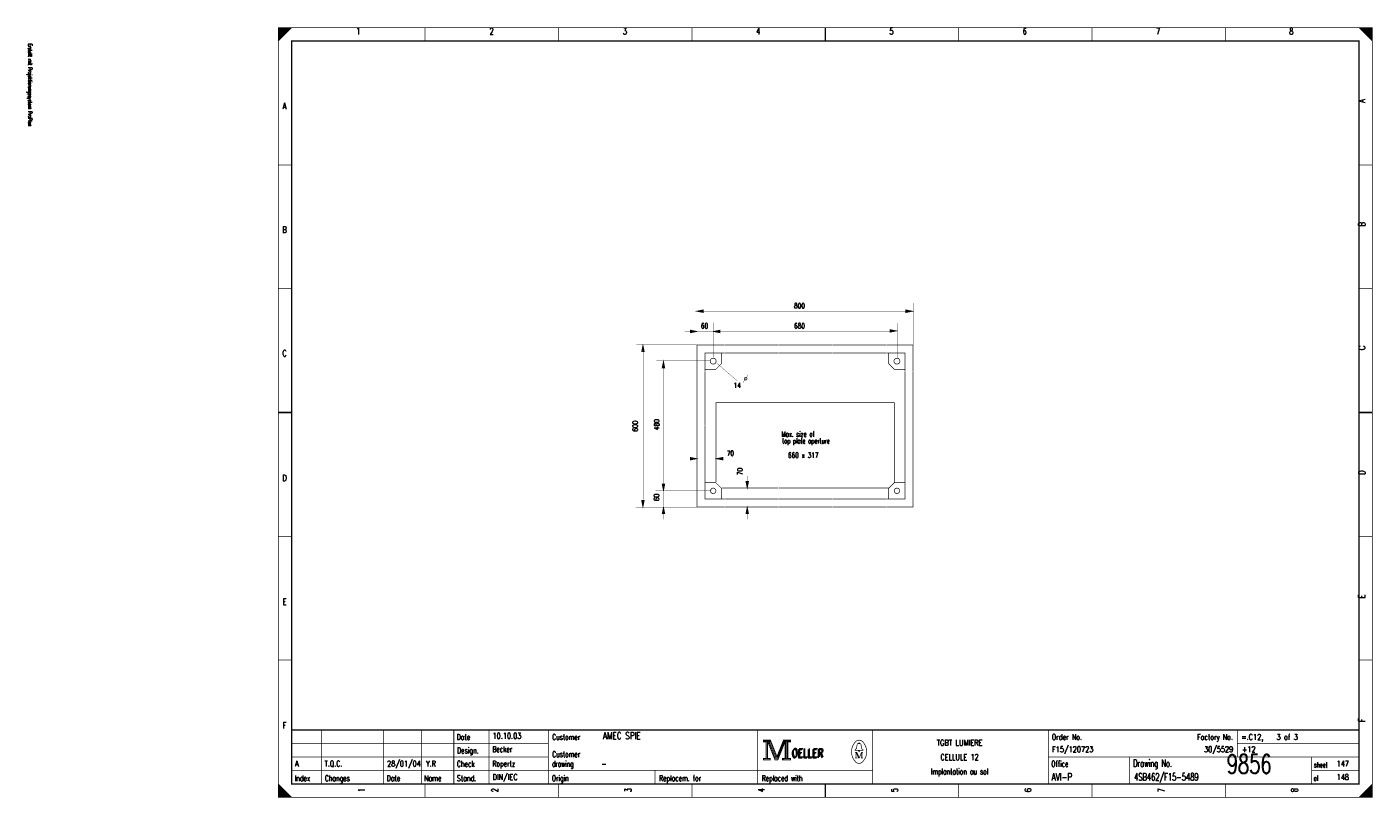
# Model space of a CAD drawing. Header units: centimetres. Extents: x 0 to 491, y -1040 to 69.
# Tile 130 of 181: x 341 to 391, y -560 to -531. Entities that reach past the tile are written whole.
import ezdxf
from ezdxf.enums import TextEntityAlignment as Align

# ---------------------------------------------------------------- set-up
doc = ezdxf.new("R2010")
doc.units = ezdxf.units.CM
doc.header["$MEASUREMENT"] = 0
doc.linetypes.add('GESTRICHELT', pattern=[3.75, 3, -0.75])
doc.layers.get('0').update_dxf_attribs({"color": 9, "linetype": 'CONTINUOUS'})
doc.layers.add('1', color=7, linetype='CONTINUOUS')
doc.styles.get("Standard").update_dxf_attribs({"font": 'romans.shx', "bigfont": 'TXT.shx'})

msp = doc.modelspace()

# ---------------------------------------------------------------- linework, layer by layer
at = {"color": 0, "const_width": 0.025, "flags": 128}
for points in [[(350, -545.75), (350, -531.5), (390.5, -531.5), (390.5, -560), (350, -560), (350, -545.75)], [(350, -531.5), (350.5, -531.5), (350, -532), (350, -531.5)], [(350.025, -531.5), (350.025, -531.975), (350.05, -531.95), (350.05, -531.5), (350.075, -531.5), (350.075, -531.925), (350.1, -531.9), (350.1, -531.5), (350.125, -531.5), (350.125, -531.875), (350.15, -531.85), (350.15, -531.5), (350.175, -531.5), (350.175, -531.825), (350.2, -531.8)], [(350.2, -531.8), (350.2, -531.5), (350.225, -531.5), (350.225, -531.775), (350.25, -531.75), (350.25, -531.5), (350.275, -531.5), (350.275, -531.725), (350.3, -531.7), (350.3, -531.5), (350.325, -531.5), (350.325, -531.675), (350.35, -531.65), (350.35, -531.5), (350.375, -531.5)], [(350.375, -531.5), (350.375, -531.625), (350.4, -531.6), (350.4, -531.5), (350.425, -531.5), (350.425, -531.575), (350.45, -531.55), (350.45, -531.5), (350.475, -531.5), (350.475, -531.525)], [(390, -531.5), (390.5, -532), (390.475, -531.975), (390.475, -531.5), (390.45, -531.5), (390.45, -531.95), (390.425, -531.925), (390.425, -531.5), (390.4, -531.5), (390.4, -531.9), (390.375, -531.875), (390.375, -531.5), (390.35, -531.5), (390.35, -531.85), (390.325, -531.825)], [(390.15, -531.65), (390.15, -531.5), (390.125, -531.5), (390.125, -531.625), (390.1, -531.6), (390.1, -531.5), (390.075, -531.5), (390.075, -531.575), (390.05, -531.55), (390.05, -531.5), (390.025, -531.5), (390.025, -531.525)], [(390.325, -531.825), (390.325, -531.5), (390.3, -531.5), (390.3, -531.8), (390.275, -531.775), (390.275, -531.5), (390.25, -531.5), (390.25, -531.75), (390.225, -531.725), (390.225, -531.5), (390.2, -531.5), (390.2, -531.7), (390.175, -531.675), (390.175, -531.5), (390.15, -531.5)], [(367.95, -557.88), (367.95, -557.95), (368.05, -557.95), (368.05, -558.55), (367.95, -558.55), (367.95, -558.62), (368.22, -558.62), (368.22, -558.55), (368.12, -558.55), (368.12, -557.95), (368.22, -557.95), (368.22, -557.88), (367.95, -557.88)], [(368.07, -557.93), (368.07, -558.57), (368.1, -558.57), (368.1, -557.93)], [(368.12, -557.95), (368.39, -558.62), (368.49, -558.62), (368.76, -557.95)], [(368.18, -557.95), (368.42, -558.54), (368.46, -558.54)], [(368.22, -557.88), (368.46, -558.48), (368.7, -557.88)], [(368.22, -557.95), (368.44, -558.51), (368.47, -558.51)], [(368.46, -558.58), (368.49, -558.58), (368.74, -557.95)], [(368.46, -558.54), (368.48, -558.54), (368.72, -557.95)], [(368.76, -557.95), (368.76, -558.55), (368.66, -558.55), (368.66, -558.62), (368.71, -558.62)], [(368.7, -557.88), (368.7, -557.95), (368.8, -557.95), (368.8, -558.55), (368.7, -558.55), (368.7, -558.62), (368.97, -558.62), (368.97, -558.55), (368.87, -558.55), (368.87, -557.95), (368.97, -557.95), (368.97, -557.88), (368.7, -557.88)], [(368.78, -557.93), (368.78, -558.57), (368.83, -558.57), (368.83, -557.93), (368.85, -557.93), (368.85, -558.57)], [(371.48, -558.26), (371.35, -558.26), (371.35, -558.24), (371.4, -558.2), (371.43, -558.04)], [(371.48, -558.01), (371.48, -557.98), (371.52, -557.98), (371.52, -558.01)], [(371.52, -558.26), (371.65, -558.26), (371.65, -558.24), (371.6, -558.2), (371.57, -558.04)], [(371.39, -558.33), (371.39, -558.54), (371.35, -558.54)], [(371.39, -558.33), (371.48, -558.54), (371.51, -558.54)], [(350, -559.5), (350, -560), (350.5, -560), (350, -559.5), (350.025, -559.525), (350.025, -560), (350.05, -560), (350.05, -559.55), (350.075, -559.575), (350.075, -560), (350.1, -560), (350.1, -559.6), (350.125, -559.625), (350.125, -560), (350.15, -560)], [(390.475, -559.525), (390.475, -560), (390.45, -560), (390.45, -559.55), (390.425, -559.575), (390.425, -560), (390.4, -560), (390.4, -559.6), (390.375, -559.625), (390.375, -560), (390.35, -560), (390.35, -559.65), (390.325, -559.675), (390.325, -560), (390.3, -560)], [(350.15, -560), (350.15, -559.65), (350.175, -559.675), (350.175, -560), (350.2, -560), (350.2, -559.7), (350.225, -559.725), (350.225, -560), (350.25, -560), (350.25, -559.75), (350.275, -559.775), (350.275, -560), (350.3, -560), (350.3, -559.8), (350.325, -559.825)], [(350.325, -559.825), (350.325, -560), (350.35, -560), (350.35, -559.85), (350.375, -559.875), (350.375, -560), (350.4, -560), (350.4, -559.9), (350.425, -559.925), (350.425, -560), (350.45, -560), (350.45, -559.95), (350.475, -559.975)], [(390.125, -559.875), (390.125, -560), (390.1, -560), (390.1, -559.9), (390.075, -559.925), (390.075, -560), (390.05, -560), (390.05, -559.95), (390.025, -559.975), (390.025, -560)], [(390.3, -560), (390.3, -559.7), (390.275, -559.725), (390.275, -560), (390.25, -560), (390.25, -559.75), (390.225, -559.775), (390.225, -560), (390.2, -560), (390.2, -559.8), (390.175, -559.825), (390.175, -560), (390.15, -560), (390.15, -559.85), (390.125, -559.875)]]:
    msp.add_lwpolyline(points, dxfattribs=at)
at = {"color": 0, "flags": 128}
for points, const_width in [([(350, -531.5), (390.5, -531.5), (390.5, -560), (350, -560)], 0.025), ([(350.5, -532), (390, -532), (390, -559.5), (350.5, -559.5)], 0.05), ([(350.5, -532), (390, -532), (390, -559.5), (350.5, -559.5)], 0.025), ([(367.97, -557.9), (368.2, -557.9), (368.2, -557.93), (367.97, -557.93)], 0.025), ([(368.72, -557.9), (368.95, -557.9), (368.95, -557.93), (368.72, -557.93)], 0.025), ([(371.48, -558.26), (371.52, -558.26), (371.52, -558.29), (371.48, -558.29)], 0.025), ([(367.97, -558.57), (368.2, -558.57), (368.2, -558.6), (367.97, -558.6)], 0.025), ([(368.68, -558.57), (368.95, -558.57), (368.95, -558.6), (368.68, -558.6)], 0.025)]:
    msp.add_lwpolyline(points, close=True, dxfattribs=dict(at, const_width=const_width))
at = {"color": 0}
for points, const_width in [([(355.438, -531.5), (355.438, -532)], 0.025), ([(360.375, -531.5), (360.375, -532)], 0.025), ([(365.313, -531.5), (365.313, -532)], 0.025), ([(370.25, -532), (370.25, -531.5)], 0.05), ([(370.25, -531.5), (370.25, -532)], 0.025), ([(375.188, -531.5), (375.188, -532)], 0.025), ([(380.125, -531.5), (380.125, -532)], 0.025), ([(385.063, -531.5), (385.063, -532)], 0.025), ([(350, -536.583), (350.5, -536.583)], 0.025), ([(390.5, -536.583), (390, -536.583)], 0.025), ([(350, -541.167), (350.5, -541.167)], 0.025), ([(390.5, -541.167), (390, -541.167)], 0.025), ([(350.5, -545.75), (350, -545.75)], 0.05), ([(350, -545.75), (350.5, -545.75)], 0.025), ([(390, -545.75), (390.5, -545.75)], 0.05), ([(390.5, -545.75), (390, -545.75)], 0.025), ([(350, -550.333), (350.5, -550.333)], 0.025), ([(390.5, -550.333), (390, -550.333)], 0.025), ([(350, -554.917), (350.5, -554.917)], 0.025), ([(390.5, -554.917), (390, -554.917)], 0.025), ([(390, -557.5), (350.5, -557.5)], 0.05), ([(351.6, -559.5), (351.6, -557.5)], 0.025), ([(353.9, -559.5), (353.9, -557.5)], 0.025), ([(355.3, -559.5), (355.3, -557.5)], 0.025), ([(356.5, -557.5), (356.5, -559.5)], 0.025), ([(357.8, -557.5), (357.8, -559.5)], 0.025), ([(360, -557.5), (360, -559.5)], 0.025), ([(367.75, -557.5), (367.75, -559.5)], 0.025), ([(372, -557.5), (372, -559.5)], 0.025), ([(378.5, -557.5), (378.5, -559.5)], 0.025), ([(385.5, -557.5), (385.5, -558.5)], 0.025), ([(350.5, -558), (360, -558)], 0.025), ([(368.15, -557.95), (368.4, -558.58)], 0.025), ([(368.47, -558.51), (368.7, -557.94)], 0.025), ([(371.46, -558.01), (371.55, -558.01)], 0.025), ([(385.5, -558), (390, -558)], 0.025), ([(350.5, -558.5), (360, -558.5)], 0.025), ([(371.35, -558.33), (371.42, -558.33)], 0.025), ([(371.39, -558.54), (371.43, -558.54)], 0.025), ([(371.42, -558.33), (371.51, -558.54)], 0.025), ([(371.51, -558.54), (371.59, -558.33)], 0.025), ([(371.65, -558.54), (371.57, -558.54)], 0.025), ([(371.59, -558.54), (371.59, -558.33)], 0.025), ([(371.59, -558.33), (371.65, -558.33)], 0.025), ([(371.61, -558.33), (371.61, -558.54)], 0.025), ([(378.5, -558.5), (390, -558.5)], 0.025), ([(381.5, -558.5), (381.5, -559.5)], 0.025), ([(388.25, -558.5), (388.25, -559.5)], 0.025), ([(350.5, -559), (372, -559)], 0.025), ([(363.95, -559), (363.95, -559.5)], 0.025), ([(368.4, -558.58), (368.46, -558.58)], 0.025), ([(388.25, -559), (390, -559)], 0.025), ([(355.438, -560), (355.438, -559.5)], 0.025), ([(360.375, -560), (360.375, -559.5)], 0.025), ([(365.313, -560), (365.313, -559.5)], 0.025), ([(370.25, -559.5), (370.25, -560)], 0.05), ([(370.25, -560), (370.25, -559.5)], 0.025), ([(375.188, -560), (375.188, -559.5)], 0.025), ([(380.125, -560), (380.125, -559.5)], 0.025), ([(385.063, -560), (385.063, -559.5)], 0.025), ([(390.5, -559.5), (390, -560)], 0.025), ([(350.475, -560), (350.475, -559.975)], 0.025)]:
    msp.add_lwpolyline(points, dxfattribs=dict(at, const_width=const_width))
at = {"color": 0, "const_width": 0.025, "flags": 128}
for points in [[(371.35, -557.961, 0.373815), (371.349, -558.657, 0.373815)], [(371.649, -557.96, 0.530775), (371.351, -557.959, 0.530775)], [(371.46, -558.01, 0.414214), (371.43, -558.04, 0.414214)], [(371.57, -558.04, 0.414214), (371.54, -558.01, 0.414214)], [(371.65, -558.66, 0.378582), (371.646, -557.956, 0.378582)], [(371.35, -558.66, 0.532213), (371.649, -558.661, 0.532213)]]:
    msp.add_lwpolyline(points, format="xyb", dxfattribs=at)
at = {"layer": '1', "color": 0, "const_width": 0.025, "flags": 128}
for points in [[(365.48, -542), (365.73, -541.95), (365.73, -542.05), (365.48, -542)], [(373.48, -542), (373.23, -541.95), (373.23, -542.05), (373.48, -542)], [(365.5, -542.75), (365.25, -542.7), (365.25, -542.8), (365.5, -542.75)], [(366.1, -542.75), (366.35, -542.7), (366.35, -542.8), (366.1, -542.75)], [(372.89, -542.73), (372.64, -542.68), (372.64, -542.78), (372.89, -542.73)], [(363.5, -543.25), (363.45, -543.5), (363.55, -543.5), (363.5, -543.25)], [(365.5, -544.24), (365.5, -543.25), (366.5, -543.25)], [(366.4, -543.55), (366.4, -543.95), (366.2, -544.15), (365.8, -544.15)], [(366.5, -543.55), (365.8, -543.55), (365.8, -544.24)], [(372.51, -543.25), (373.5, -543.25), (373.5, -544.24)], [(373.2, -544.24), (373.2, -543.55), (372.51, -543.55)], [(372.6, -543.55), (372.6, -543.95), (372.8, -544.15), (373.2, -544.15)], [(364.26, -543.85), (364.21, -544.1), (364.31, -544.1), (364.26, -543.85)], [(365.5, -547.46), (365.25, -547.41), (365.25, -547.51), (365.5, -547.46)], [(366.21, -547.46), (366.46, -547.41), (366.46, -547.51), (366.21, -547.46)], [(364.26, -548.65), (364.21, -548.4), (364.31, -548.4), (364.26, -548.65)], [(365.5, -548.25), (365.5, -549.25), (366.5, -549.25)], [(365.8, -548.25), (365.8, -548.95), (366.5, -548.95)], [(366.4, -548.95), (366.4, -548.55), (366.2, -548.35), (365.8, -548.35)], [(367.36, -548.55), (367.31, -548.3), (367.41, -548.3), (367.36, -548.55)], [(372.51, -548.95), (373.2, -548.95), (373.2, -548.25)], [(372.51, -549.25), (373.5, -549.25), (373.5, -548.25)], [(373.2, -548.35), (372.8, -548.35), (372.6, -548.55), (372.6, -548.95)], [(363.5, -549.25), (363.45, -549), (363.55, -549), (363.5, -549.25)], [(364.26, -549.25), (364.21, -549.5), (364.31, -549.5), (364.26, -549.25)], [(367.36, -549.25), (367.31, -549.5), (367.41, -549.5), (367.36, -549.25)]]:
    msp.add_lwpolyline(points, dxfattribs=at)
at = {"layer": '1', "color": 0}
for points, const_width in [([(365.73, -542.03), (365.48, -542)], 0.025), ([(365.49, -542), (365.73, -541.97)], 0.025), ([(365.49, -542), (365.73, -541.99)], 0.025), ([(365.5, -541.69), (365.5, -543.25)], 0.01), ([(365.51, -542), (365.73, -542.01)], 0.025), ([(365.73, -542), (368.49, -542)], 0.01), ([(368.49, -542), (370.5, -542)], 0.01), ([(370.49, -542), (373.23, -542)], 0.01), ([(373.23, -541.97), (373.48, -542)], 0.025), ([(373.23, -541.99), (373.46, -542)], 0.025), ([(373.48, -542), (373.23, -542.03)], 0.025), ([(373.23, -542.01), (373.48, -542)], 0.025), ([(373.5, -541.69), (373.5, -543.25)], 0.01), ([(366.1, -542.42), (366.1, -543.72)], 0.01), ([(372.91, -542.45), (372.91, -543.75)], 0.01), ([(365.05, -542.75), (365.25, -542.75)], 0.01), ([(365.25, -542.72), (365.5, -542.75)], 0.025), ([(365.25, -542.74), (365.48, -542.75)], 0.025), ([(365.25, -542.76), (365.5, -542.75)], 0.025), ([(365.5, -542.75), (365.25, -542.78)], 0.025), ([(365.5, -542.75), (366.1, -542.75)], 0.01), ([(366.35, -542.78), (366.1, -542.75)], 0.025), ([(366.11, -542.75), (366.35, -542.72)], 0.025), ([(366.11, -542.75), (366.35, -542.74)], 0.025), ([(366.13, -542.75), (366.35, -542.76)], 0.025), ([(368.49, -542.74), (366.34, -542.74)], 0.01), ([(368.49, -542.74), (370.5, -542.74)], 0.01), ([(370.5, -542.74), (372.63, -542.74)], 0.01), ([(372.64, -542.7), (372.89, -542.73)], 0.025), ([(372.64, -542.72), (372.87, -542.73)], 0.025), ([(372.89, -542.73), (372.64, -542.76)], 0.025), ([(372.64, -542.74), (372.89, -542.73)], 0.025), ([(363.26, -543.24), (365.5, -543.24)], 0.01), ([(363.5, -543.27), (363.46, -543.5)], 0.025), ([(363.5, -543.27), (363.48, -543.5)], 0.025), ([(363.5, -543.28), (363.53, -543.5)], 0.025), ([(363.5, -543.28), (363.51, -543.5)], 0.025), ([(363.52, -548.98), (363.52, -543.51)], 0.01), ([(366.51, -543.25), (368.5, -543.25)], 0.025), ([(366.51, -543.55), (368.5, -543.55)], 0.025), ([(368.51, -543.25), (370.5, -543.25)], 0.025), ([(368.51, -543.55), (370.5, -543.55)], 0.025), ([(370.51, -543.25), (372.5, -543.25)], 0.025), ([(370.51, -543.55), (372.5, -543.55)], 0.025), ([(364, -543.84), (366, -543.84)], 0.01), ([(364.26, -543.87), (364.22, -544.1)], 0.025), ([(364.26, -543.87), (364.24, -544.1)], 0.025), ([(364.25, -548.43), (364.25, -544.1)], 0.01), ([(364.26, -543.88), (364.27, -544.1)], 0.025), ([(364.26, -543.88), (364.29, -544.1)], 0.025), ([(366.24, -543.93), (366.99, -544.58)], 0.01), ([(365.5, -546.23), (365.5, -544.24)], 0.025), ([(365.8, -546.24), (365.8, -544.25)], 0.025), ([(367.4, -544.35), (367.2, -544.65)], 0.01), ([(373.2, -546.24), (373.2, -544.25)], 0.025), ([(373.5, -546.24), (373.5, -544.25)], 0.025), ([(365.5, -548.25), (365.5, -546.19)], 0.025), ([(365.8, -548.25), (365.8, -546.25)], 0.025), ([(373.2, -548.25), (373.2, -546.2)], 0.025), ([(373.5, -548.26), (373.5, -546.19)], 0.025), ([(365.05, -547.46), (365.25, -547.46)], 0.01), ([(365.25, -547.43), (365.5, -547.46)], 0.025), ([(365.25, -547.45), (365.48, -547.46)], 0.025), ([(365.25, -547.47), (365.5, -547.46)], 0.025), ([(365.5, -547.46), (365.25, -547.49)], 0.025), ([(366.46, -547.49), (366.21, -547.46)], 0.025), ([(366.22, -547.46), (366.46, -547.43)], 0.025), ([(366.22, -547.46), (366.46, -547.45)], 0.025), ([(366.24, -547.46), (366.46, -547.47)], 0.025), ([(366.46, -547.46), (366.66, -547.46)], 0.01), ([(364.26, -548.64), (364.23, -548.4)], 0.025), ([(364.26, -548.64), (364.25, -548.4)], 0.025), ([(364.26, -548.65), (364.27, -548.4)], 0.025), ([(364.26, -548.65), (364.29, -548.4)], 0.025), ([(367.36, -548.54), (367.33, -548.3)], 0.025), ([(367.36, -548.54), (367.35, -548.3)], 0.025), ([(367.36, -548.55), (367.37, -548.3)], 0.025), ([(367.36, -548.55), (367.39, -548.3)], 0.025), ([(367.36, -548.3), (367.36, -548.1)], 0.01), ([(363.5, -549.24), (363.47, -549)], 0.025), ([(363.5, -549.24), (363.49, -549)], 0.025), ([(363.5, -549.25), (363.51, -549)], 0.025), ([(363.5, -549.25), (363.53, -549)], 0.025), ([(363.96, -548.65), (366.03, -548.65)], 0.01), ([(364.26, -548.65), (364.26, -549.24)], 0.01), ([(366.51, -548.95), (368.5, -548.95)], 0.025), ([(368.51, -548.95), (370.5, -548.95)], 0.025), ([(370.51, -548.95), (372.5, -548.95)], 0.025), ([(363.23, -549.25), (365.5, -549.25)], 0.01), ([(364.26, -549.27), (364.22, -549.5)], 0.025), ([(364.26, -549.27), (364.24, -549.5)], 0.025), ([(364.26, -549.28), (364.27, -549.5)], 0.025), ([(364.26, -549.28), (364.29, -549.5)], 0.025), ([(364.26, -549.24), (364.26, -549.7)], 0.01), ([(366.51, -549.25), (368.5, -549.25)], 0.025), ([(367.36, -549.27), (367.32, -549.5)], 0.025), ([(367.36, -549.27), (367.34, -549.5)], 0.025), ([(367.36, -549.28), (367.39, -549.5)], 0.025), ([(367.36, -549.28), (367.37, -549.5)], 0.025), ([(367.36, -549.24), (367.36, -549.7)], 0.01), ([(368.51, -549.25), (370.5, -549.25)], 0.025), ([(370.51, -549.25), (372.5, -549.25)], 0.025)]:
    msp.add_lwpolyline(points, dxfattribs=dict(at, const_width=const_width))
at = {"layer": '1', "color": 0, "const_width": 0.025, "flags": 128}
for points in [[(366.21, -543.85, 1), (365.99, -543.85, 1)], [(373.01, -543.85, 1), (372.79, -543.85, 1)], [(367.35, -544.5, 1), (367.25, -544.5, 1)], [(366.2, -548.65, 1), (366, -548.65, 1)], [(373, -548.65, 1), (372.8, -548.65, 1)]]:
    msp.add_lwpolyline(points, format="xyb", close=True, dxfattribs=at)
at = {"layer": '1', "color": 0, "linetype": 'GESTRICHELT', "const_width": 0.025, "flags": 128}
msp.add_lwpolyline([(366.2, -548.32), (366.2, -545.38), (372.8, -545.38), (372.8, -548.33)], dxfattribs=at)
at = {"layer": '1', "color": 0, "linetype": 'GESTRICHELT', "const_width": 0.025}
for points in [[(368.51, -548.55), (366.42, -548.55)], [(370.51, -548.55), (368.53, -548.55)], [(372.6, -548.55), (370.51, -548.55)]]:
    msp.add_lwpolyline(points, dxfattribs=at)

# ---------------------------------------------------------------- texts
at = {"color": 0}
for s, height, width, p in [('1', 0.238, 0.672, (352.965, -531.514)), ('2', 0.238, 0.672, (357.899, -531.514)), ('3', 0.238, 0.672, (362.832, -531.514)), ('4', 0.238, 0.672, (367.766, -531.514)), ('5', 0.238, 0.672, (372.699, -531.514)), ('6', 0.238, 0.672, (377.632, -531.514)), ('7', 0.238, 0.672, (382.566, -531.514)), ('8', 0.238, 0.672, (387.499, -531.514)), ('A', 0.238, 0.76, (350.233, -534.283)), ('B', 0.238, 0.76, (350.233, -538.861)), ('C', 0.238, 0.76, (350.233, -543.439)), ('D', 0.238, 0.76, (350.233, -548.053)), ('E', 0.238, 0.76, (350.233, -552.632)), ('F', 0.238, 0.76, (350.233, -557.21)), ('TGBT LUMIERE', 0.21431, 0.754667, (375.219, -557.87)), ('CELLULE 12', 0.2143, 0.736, (375.219, -558.403)), ('Implantation au sol', 0.21431, 0.618526, (375.219, -558.935))]:
    msp.add_text(s, height=height, dxfattribs=dict(at, width=width)).set_placement(p, align=Align.TOP_CENTER)
at = {"color": 0, "width": 0.622634}
msp.add_text('Erstellt mit Projektierungssystem ProPlan', height=0.14288, rotation=270, dxfattribs=at).set_placement((340.702, -532.094), align=Align.BOTTOM_LEFT)
at = {"color": 0, "width": 0.76}
for s, p in [('A', (389.991, -534.283)), ('B', (389.991, -538.861)), ('C', (389.992, -543.439)), ('D', (389.992, -548.053)), ('E', (389.991, -552.632)), ('F', (389.991, -557.21))]:
    msp.add_text(s, height=0.238, rotation=90, dxfattribs=at).set_placement(p, align=Align.TOP_LEFT)
at = {"color": 0}
for s, height, width, p in [('Date', 0.2143, 0.64, (356.605, -557.658)), ('Customer', 0.2143, 0.62, (360.14, -557.658)), ('Order No.', 0.2143, 0.656889, (378.633, -557.658)), ('=.C12,    3 of 3', 0.21431, 0.682, (385.643, -557.658)), ('Design.', 0.2143, 0.636571, (356.619, -558.154)), ('Customer', 0.2143, 0.62, (360.14, -558.296)), ('OELLER', 0.3096, 0.76, (368.996, -558.225)), ('OELLER', 0.3096, 0.76, (368.996, -558.225)), ('OELLER', 0.3096, 0.76, (369.032, -558.19)), ('Check', 0.2143, 0.632, (356.612, -558.651)), ('drawing', 0.2143, 0.6, (360.133, -558.651)), ('Office', 0.2143, 0.626667, (378.615, -558.651)), ('Drawing No.', 0.26194, 0.646545, (381.643, -558.602)), ('sheet', 0.1905, 0.6, (388.338, -558.701)), ('Index', 0.2143, 0.632, (350.609, -559.184)), ('Changes', 0.2143, 0.622857, (351.726, -559.184)), ('Date', 0.2143, 0.64, (354.015, -559.184)), ('Name', 0.2143, 0.64, (355.404, -559.184)), ('Stand.', 0.2143, 0.642667, (356.612, -559.184)), ('Origin', 0.2143, 0.626667, (360.127, -559.184)), ('Replacem. for', 0.21431, 0.627077, (364.097, -559.184)), ('Replaced with', 0.21431, 0.619692, (367.895, -559.184)), ('of', 0.1905, 0.6, (388.323, -559.198))]:
    msp.add_text(s, height=height, dxfattribs=dict(at, width=width)).set_placement(p, align=Align.TOP_LEFT)
for s, height, width, p in [('10.10.03', 0.2143, 0.678, (357.934, -557.892)), ('AMEC SPIE', 0.2619, 0.752889, (362.016, -557.923)), ('Becker', 0.2143, 0.626667, (357.927, -558.389)), ('F15/120723', 0.2143, 0.6832, (378.639, -558.389)), ('9856', 0.7, 0.6928, (385.108, -559.322)), ('+12', 0.2143, 0.68, (385.67, -558.389)), ('A', 0.214, 0.76, (350.621, -558.921)), ('T.Q.C.', 0.2143, 0.728, (351.716, -558.921)), ('28/01/04', 0.2143, 0.678, (354.029, -558.921)), ('Y.R', 0.2143, 0.738667, (355.467, -558.921)), ('Ropertz', 0.2143, 0.622857, (357.932, -558.921)), ('-', 0.214, 0.696, (361.965, -558.921)), ('147', 0.2143, 0.672, (389.177, -558.921)), ('DIN/IEC', 0.2143, 0.750857, (357.935, -559.418)), ('AVI-P', 0.2619, 0.7472, (378.624, -559.449)), ('4SB462/F15-5489', 0.26194, 0.6928, (381.679, -559.449)), ('148', 0.2143, 0.672, (389.177, -559.418))]:
    msp.add_text(s, height=height, dxfattribs=dict(at, width=width)).set_placement(p, align=Align.BOTTOM_LEFT)
at = {"color": 0, "width": 0.646545}
msp.add_text('Factory No.', height=0.21431, dxfattribs=at).set_placement((385.335, -557.658), align=Align.TOP_RIGHT)
at = {"color": 0, "width": 0.675429}
msp.add_text('30/5529', height=0.2143, dxfattribs=at).set_placement((385.346, -558.389), align=Align.BOTTOM_RIGHT)
at = {"color": 0, "width": 0.672}
for s, p in [('1', (352.965, -559.73)), ('2', (357.899, -559.73)), ('3', (362.832, -559.73)), ('4', (367.766, -559.73)), ('5', (372.699, -559.73)), ('6', (377.632, -559.73)), ('7', (382.566, -559.73)), ('8', (387.499, -559.73))]:
    msp.add_text(s, height=0.238, rotation=90, dxfattribs=at).set_placement(p, align=Align.TOP_CENTER)
at = {"layer": '1', "color": 0}
for s, width, p in [('800', 0.672, (369.094, -541.7)), ('680', 0.672, (369.094, -542.446)), ('14', 0.672, (366.853, -544.646)), ('Max. size of', 0.637333, (368.628, -546.456)), ('top plate aperture', 0.610667, (368.651, -546.705)), ('70', 0.672, (366.604, -547.166)), ('660 x 317', 0.669333, (368.869, -547.237))]:
    msp.add_text(s, height=0.1905, dxfattribs=dict(at, width=width)).set_placement(p, align=Align.TOP_LEFT)
at = {"layer": '1', "color": 0, "width": 0.672}
msp.add_text('60', height=0.1905, dxfattribs=at).set_placement((365.778, -542.446), align=Align.TOP_CENTER)
msp.add_text('600', height=0.1905, rotation=90, dxfattribs=at).set_placement((363.365, -546.255), align=Align.BOTTOM_CENTER)
for s, p in [('480', (364.16, -546.401)), ('70', (367.243, -548.07)), ('60', (364.155, -549.028))]:
    msp.add_text(s, height=0.1905, rotation=90, dxfattribs=at).set_placement(p, align=Align.BOTTOM_LEFT)

doc.saveas('drawing.dxf')
